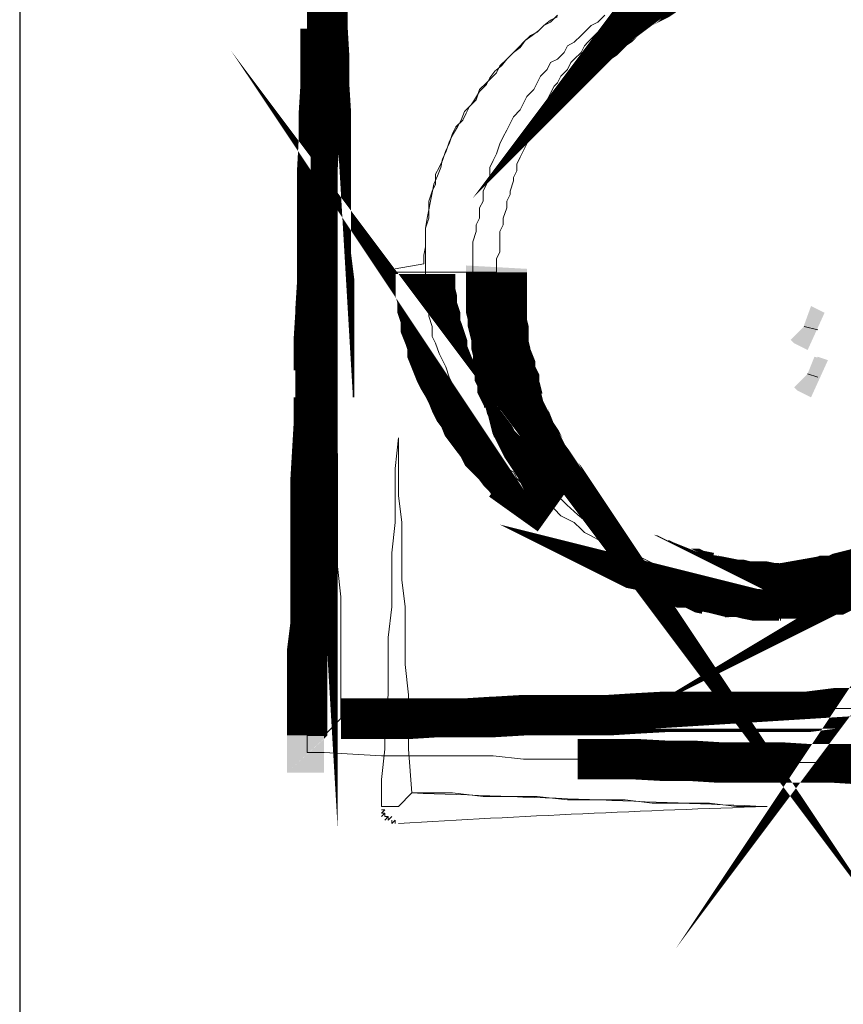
# Model space of a CAD drawing. Header units: millimetres. Extents: x -1413 to 4627, y 0 to 12711.
# Tile 171 of 247: x 3490 to 3594, y 4668 to 4792. Entities that reach past the tile are written whole.
import ezdxf

# ---------------------------------------------------------------- set-up
doc = ezdxf.new("R2010")
doc.units = ezdxf.units.MM
doc.layers.add('PDF_A-TABELKA', color=7, linetype='Continuous')
doc.layers.add('SQ_TAB TEKST', color=8, linetype='Continuous', lineweight=0)

# ---------------------------------------------------------------- blocks, each defined once
blk = doc.blocks.new('tabelka')
at = {"layer": 'PDF_A-TABELKA', "lineweight": 25}
for points in [[(26628.50208058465, -28113.82220847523), (26628.50208058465, -27397.28164136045), (25541.97586470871, -27397.28164136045), (25541.97586470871, -28113.82220847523)], [(25541.97586470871, -27397.28164136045), (25541.97586470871, -28019.86922507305)], [(25599.09415145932, -27705.03838041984), (25599.09415145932, -27705.03838041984)], [(25636.6046681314, -27744.68017644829), (25636.6046681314, -27744.68017644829)]]:
    blk.add_lwpolyline(points, dxfattribs=at)
at = {"layer": 'PDF_A-TABELKA', "lineweight": 0}
for points, format in [([(25580.76514899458, -27666.67535200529, 4.688814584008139, 4.688814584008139, 0), (25580.76514899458, -27670.5116548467, 5.115070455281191, 5.115070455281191, 0), (25580.76514899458, -27673.92170181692, 5.115070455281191, 5.115070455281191, 0), (25580.97827693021, -27677.54487672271, 5.115070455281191, 5.115070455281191, 0), (25580.97827693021, -27681.16805162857, 5.115070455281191, 5.115070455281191, 0), (25581.19140486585, -27684.57809859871, 5.115070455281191, 5.115070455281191, 0), (25581.19140486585, -27687.98814556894, 5.075571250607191, 5.075571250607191, 0), (25581.19140486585, -27691.82444841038, 5.115070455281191, 5.115070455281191, 0), (25581.19140486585, -27695.23449538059, 5.115070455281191, 5.115070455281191, 0), (25581.19140486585, -27699.07079822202, 5.115070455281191, 5.115070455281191, 0), (25581.19140486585, -27702.48084519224, 5.115070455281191, 5.115070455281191, 0), (25581.61766073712, -27705.8908921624, 5.115070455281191, 5.115070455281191, 0), (25581.61766073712, -27709.72719500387, 5.115070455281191, 5.115070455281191, 0), (25581.61766073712, -27713.13724197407, 5.115070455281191, 5.115070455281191, 0), (25581.61766073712, -27716.97354481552, 5.115070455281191, 5.115070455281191, 0), (25581.61766073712, -27720.38359178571, 4.688814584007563, 4.688814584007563, 0), (25581.61766073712, -27723.79363875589, 5.115070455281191, 5.115070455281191, 0), (25581.83078867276, -27727.41681366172, 5.115070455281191, 5.115070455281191, 0), (25582.04391660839, -27731.03998856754, 0, 0, 0), (25582.04391660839, -27734.45003553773, 0, 0, 0), (25582.04391660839, -27738.28633837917, 0, 0, 0), (25582.04391660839, -27741.69638534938, 0, 0, 0), (25582.25704454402, -27745.31956025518, 0, 0, 0), (25582.25704454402, -27748.94273516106, 0, 0, 0), (25582.47017247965, -27752.35278213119, 0, 0, 0), (25582.47017247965, -27755.97595703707, 0, 0, 0), (25582.47017247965, -27760.87789955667, 5.115070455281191, 5.115070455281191, 0), (25587.58524293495, -27760.87789955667, 5.115070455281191, 5.115070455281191, 0), (25590.99528990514, -27760.87789955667, 5.115070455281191, 5.115070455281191, 0), (25594.8315927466, -27760.87789955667, 4.688814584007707, 4.688814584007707, 0), (25598.24163971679, -27760.66477162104, 5.115070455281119, 5.115070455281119, 0), (25601.86481462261, -27760.66477162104, 5.115070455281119, 5.115070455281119, 0), (25605.48798952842, -27760.4516436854, 5.115070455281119, 5.115070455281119, 0), (25608.89803649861, -27760.4516436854, 5.115070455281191, 5.115070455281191, 0), (25612.30808346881, -27760.4516436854, 5.115070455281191, 5.115070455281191, 0), (25616.14438631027, -27760.4516436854, 5.115070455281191, 5.115070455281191, 0), (25619.55443328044, -27760.23851574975, 5.115070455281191, 5.115070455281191, 0), (25623.39073612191, -27760.02538781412, 5.115070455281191, 5.115070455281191, 0), (25626.80078309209, -27760.02538781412, 5.075571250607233, 5.075571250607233, 0), (25630.21083006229, -27760.02538781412, 5.115070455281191, 5.115070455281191, 0), (25633.8340049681, -27760.02538781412, 5.115070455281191, 5.115070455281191, 0), (25637.45717987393, -27760.02538781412, 5.115070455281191, 5.115070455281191, 0), (25641.29348271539, -27760.02538781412, 5.115070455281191, 5.115070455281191, 0), (25644.70352968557, -27759.59913194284, 5.115070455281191, 5.115070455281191, 0), (25648.1135766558, -27759.59913194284, 4.688814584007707, 4.688814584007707, 0), (25651.73675156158, -27759.59913194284, 5.115070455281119, 5.115070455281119, 0)], "xyseb"), ([(25658.76997343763, -27759.59913194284, 5.115070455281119, 5.115070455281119, 0), (25662.60627627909, -27759.59913194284, 0, 0, 0), (25666.01632324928, -27759.3860040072, 0, 0, 0)], "xyseb"), ([(25578.20761376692, -27763.00917891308, 5.115070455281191, 5.115070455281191, 0), (25578.20761376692, -27759.59913194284, 5.115070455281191, 5.115070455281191, 0), (25578.20761376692, -27755.97595703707, 5.115070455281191, 5.115070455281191, 0), (25578.20761376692, -27752.35278213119, 5.075571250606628, 5.075571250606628, 0), (25578.63386963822, -27748.94273516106, 5.115070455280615, 5.115070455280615, 0), (25578.63386963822, -27745.31956025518, 5.115070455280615, 5.115070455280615, 0), (25578.63386963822, -27741.69638534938, 5.115070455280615, 5.115070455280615, 0), (25578.63386963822, -27738.28633837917, 5.115070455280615, 5.115070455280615, 0), (25578.63386963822, -27734.45003553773, 5.115070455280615, 5.115070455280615, 0), (25578.63386963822, -27731.03998856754, 5.115070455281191, 5.115070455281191, 0), (25578.84699757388, -27727.41681366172, 5.115070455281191, 5.115070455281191, 0), (25579.06012550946, -27723.79363875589, 5.115070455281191, 5.115070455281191, 0), (25579.06012550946, -27720.38359178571, 4.688814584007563, 4.688814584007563, 0), (25579.06012550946, -27716.97354481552, 5.115070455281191, 5.115070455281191, 0), (25579.06012550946, -27713.13724197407, 5.115070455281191, 5.115070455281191, 0), (25579.27325344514, -27709.72719500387, 5.115070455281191, 5.115070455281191, 0), (25579.27325344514, -27705.8908921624, 4.688814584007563, 4.688814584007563, 0), (25579.48638138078, -27702.48084519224, 5.115070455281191, 5.115070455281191, 0), (25579.48638138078, -27699.07079822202, 5.115070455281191, 5.115070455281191, 0), (25579.48638138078, -27695.23449538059, 5.115070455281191, 5.115070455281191, 0), (25579.48638138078, -27691.82444841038, 5.115070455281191, 5.115070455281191, 0), (25579.69950931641, -27687.98814556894, 5.115070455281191, 5.115070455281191, 0), (25579.69950931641, -27684.57809859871, 5.115070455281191, 5.115070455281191, 0), (25579.912637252, -27681.16805162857, 5.115070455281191, 5.115070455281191, 0), (25579.912637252, -27677.54487672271, 5.115070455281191, 5.115070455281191, 0), (25579.912637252, -27673.92170181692, 0, 0, 0), (25579.912637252, -27670.5116548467, 0, 0, 0), (25579.912637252, -27666.67535200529, 0, 0, 0)], "xyseb"), ([(25622.53822437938, -27668.59350342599, 7.815724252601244, 7.815724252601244, 0), (25621.89884057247, -27669.01975929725, 7.815724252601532, 7.815724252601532, 0), (25621.04632882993, -27669.44601516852, 7.625096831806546, 7.625096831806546, 0), (25619.98068915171, -27670.08539897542, 7.625096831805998, 7.625096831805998, 0), (25619.34130534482, -27670.72478278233, 7.243841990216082, 7.243841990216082, 0), (25618.48879360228, -27671.36416658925, 7.43446941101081, 7.43446941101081, 0), (25617.84940979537, -27671.79042246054, 7.246349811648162, 7.246349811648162, 0), (25617.21002598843, -27672.42980626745, 7.43446941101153, 7.43446941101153, 0), (25616.57064218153, -27672.85606213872, 7.246349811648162, 7.246349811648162, 0), (25615.71813043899, -27673.7085738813, 7.672605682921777, 7.672605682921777, 0), (25615.07874663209, -27674.13482975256, 7.246349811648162, 7.246349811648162, 0), (25614.43936282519, -27674.77421355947, 0, 0, 0), (25613.79997901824, -27675.626725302, 0, 0, 0), (25613.16059521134, -27676.26610910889, 0, 0, 0), (25612.52121140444, -27676.90549291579, 0, 0, 0), (25611.88182759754, -27677.54487672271, 0, 0, 0), (25611.45557172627, -27678.39738846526, 0, 0, 0), (25611.029315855, -27679.03677227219, 0, 0, 0), (25610.38993204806, -27679.88928401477, 0, 0, 0), (25609.96367617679, -27680.52866782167, 0, 0, 0), (25609.53742030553, -27681.3811795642, 0, 0, 0), (25608.89803649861, -27682.23369130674, 0, 0, 0), (25608.47178062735, -27682.65994717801, 0, 0, 0), (25608.04552475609, -27683.51245892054, 0, 0, 0), (25607.61926888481, -27684.36497066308, 0, 0, 0), (25607.1930130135, -27685.21748240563, 0, 0, 0), (25606.76675714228, -27685.85686621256, 0, 0, 0), (25606.34050127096, -27686.70937795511, 0, 0, 0), (25605.91424539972, -27687.56188969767, 0, 0, 0), (25605.70111746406, -27688.41440144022, 0, 0, 0), (25605.48798952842, -27689.26691318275, 0, 0, 0), (25605.06173365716, -27690.11942492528, 0, 0, 0), (25604.84860572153, -27690.75880873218, 0, 0, 0), (25604.42234985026, -27691.61132047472, 0, 0, 0), (25604.42234985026, -27692.46383221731, 0, 0, 0), (25603.99609397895, -27693.31634395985, 0, 0, 0), (25603.78296604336, -27694.16885570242, 0, 0, 0), (25603.56983810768, -27695.02136744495, 0, 0, 0), (25603.35671017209, -27695.66075125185, 0, 0, 0), (25603.14358223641, -27696.72639093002, 0, 0, 0), (25603.14358223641, -27697.57890267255, 0, 0, 0), (25602.93045430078, -27698.43141441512, 0, 0, 0), (25602.71732636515, -27699.28392615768, 0, 0, 0), (25602.5041984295, -27700.13643790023, 0, 0, 0), (25602.5041984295, -27701.20207757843, 0, 0, 0), (25602.29107049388, -27702.05458932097, 0, 0, 0), (25602.29107049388, -27702.9071010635, 0, 0, 0), (25598.45476765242, -27702.9071010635, 0, 0, 0)], "xyseb"), ([(25674.54144067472, -27705.03838041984, -0.4172873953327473), (25636.6046681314, -27744.68017644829, -0.4142135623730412), (25599.09415145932, -27705.03838041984), (25599.09415145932, -27704.1858686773), (25599.09415145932, -27702.9071010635), (25599.09415145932, -27702.05458932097), (25599.09415145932, -27700.77582170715), (25599.52040733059, -27699.49705409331), (25599.52040733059, -27698.64454235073), (25599.94666320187, -27697.79203060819), (25599.94666320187, -27696.51326299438), (25600.37291907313, -27695.66075125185), (25600.37291907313, -27694.38198363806), (25600.79917494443, -27693.52947189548), (25601.22543081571, -27692.67696015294), (25601.22543081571, -27691.39819253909), (25601.65168668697, -27690.54568079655), (25602.07794255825, -27689.69316905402), (25602.5041984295, -27688.41440144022), (25602.93045430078, -27687.56188969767), (25603.35671017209, -27686.70937795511), (25603.78296604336, -27685.85686621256), (25604.20922191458, -27685.00435447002), (25605.06173365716, -27684.15184272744), (25605.48798952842, -27683.2993309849), (25605.91424539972, -27682.44681924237), (25606.76675714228, -27681.59430749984), (25607.1930130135, -27680.74179575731), (25607.61926888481, -27679.88928401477), (25608.47178062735, -27679.03677227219), (25608.89803649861, -27678.18426052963), (25609.7505482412, -27677.75800465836), (25610.60305998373, -27676.90549291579), (25611.029315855, -27676.05298117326), (25611.88182759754, -27675.626725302), (25612.73433934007, -27674.77421355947), (25613.5868510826, -27673.92170181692), (25614.01310695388, -27673.49544594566), (25614.86561869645, -27673.06919007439), (25615.71813043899, -27672.21667833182)], "xyb"), ([(25639.16220335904, -27741.05700154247, 7.672605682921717, 7.672605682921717, 0), (25639.80158716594, -27744.68017644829, 7.246349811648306, 7.246349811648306, 0), (25640.86722684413, -27744.68017644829, 7.246349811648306, 7.246349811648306, 0), (25641.93286652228, -27744.46704851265, 7.434469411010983, 7.434469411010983, 0), (25642.78537826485, -27744.46704851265, 7.625096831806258, 7.625096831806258, 0), (25643.85101794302, -27744.04079264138, 7.434469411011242, 7.434469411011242, 0), (25644.9166576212, -27744.04079264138, 7.434469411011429, 7.434469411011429, 0), (25645.76916936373, -27743.61453677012, 7.434469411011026, 7.434469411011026, 0), (25646.62168110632, -27743.40140883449, 7.535210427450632, 7.535210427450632, 0), (25647.68732078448, -27743.18828089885, 7.434469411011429, 7.434469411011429, 0), (25648.53983252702, -27742.76202502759, 7.535210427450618, 7.535210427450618, 0), (25649.60547220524, -27742.33576915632, 7.535210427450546, 7.535210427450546, 0), (25650.45798394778, -27742.12264122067, 7.535210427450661, 7.535210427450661, 0)], "xyseb"), ([(25662.39314834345, -27733.1712679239, 7.672605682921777, 7.672605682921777, 0), (25663.03253215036, -27732.31875618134, 0, 0, 0), (25663.45878802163, -27731.67937237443, 0, 0, 0)], "xyseb"), ([(25602.07794255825, -27704.61212454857, 7.672605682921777, 7.672605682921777, 0), (25602.07794255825, -27705.67776422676, 7.672605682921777, 7.672605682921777, 0), (25602.07794255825, -27706.53027596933, 7.672605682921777, 7.672605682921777, 0), (25602.07794255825, -27707.59591564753, 7.672605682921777, 7.672605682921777, 0), (25602.07794255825, -27708.44842739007, 7.672605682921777, 7.672605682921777, 0), (25602.07794255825, -27709.3009391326, 7.672605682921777, 7.672605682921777, 0), (25602.07794255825, -27710.15345087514, 7.246349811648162, 7.246349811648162, 0), (25602.29107049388, -27711.00596261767, 7.672605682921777, 7.672605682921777, 0), (25602.29107049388, -27711.85847436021, 7.246349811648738, 7.246349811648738, 0), (25602.5041984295, -27712.71098610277, 7.246349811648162, 7.246349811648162, 0), (25602.5041984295, -27713.77662578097, 7.243841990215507, 7.243841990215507, 0), (25602.71732636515, -27714.62913752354, 7.246349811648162, 7.246349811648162, 0), (25602.71732636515, -27715.48164926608, 7.625096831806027, 7.625096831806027, 0), (25603.14358223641, -27716.54728894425, 7.625096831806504, 7.625096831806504, 0), (25603.14358223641, -27717.39980068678, 7.625096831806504, 7.625096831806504, 0), (25603.56983810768, -27718.25231242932, 7.815724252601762, 7.815724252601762, 0), (25603.56983810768, -27719.10482417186, 7.625096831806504, 7.625096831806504, 0), (25603.99609397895, -27719.95733591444, 7.535210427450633, 7.535210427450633, 0), (25604.20922191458, -27720.80984765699, 7.243841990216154, 7.243841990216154, 0), (25604.42234985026, -27721.66235939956, 7.053214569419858, 7.053214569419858, 0), (25604.84860572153, -27722.51487114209, 7.535210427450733, 7.535210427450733, 0), (25605.06173365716, -27723.36738288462, 7.625096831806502, 7.625096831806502, 0), (25605.48798952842, -27724.43302256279, 7.233802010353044, 7.233802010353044, 0), (25605.91424539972, -27725.07240636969, 7.625096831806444, 7.625096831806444, 0), (25606.34050127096, -27725.92491811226, 7.625096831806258, 7.625096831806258, 0), (25606.76675714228, -27726.77742985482, 7.434469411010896, 7.434469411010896, 0), (25607.1930130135, -27727.41681366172, 7.246349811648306, 7.246349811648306, 0), (25607.61926888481, -27728.26932540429, 7.243841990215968, 7.243841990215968, 0), (25608.25865269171, -27729.12183714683, 7.246349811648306, 7.246349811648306, 0), (25608.68490856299, -27729.76122095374, 7.672605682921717, 7.672605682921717, 0), (25609.11116443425, -27730.61373269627, 7.672605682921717, 7.672605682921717, 0), (25609.7505482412, -27731.4662444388, 7.672605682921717, 7.672605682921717, 0), (25610.17680411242, -27732.10562824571, 0, 0, 0), (25610.81618791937, -27732.95813998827, 0, 0, 0), (25611.45557172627, -27733.59752379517, 0, 0, 0), (25612.09495553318, -27734.45003553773, 0, 0, 0), (25612.73433934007, -27735.08941934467, 0, 0, 0), (25613.5868510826, -27735.51567521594, 0, 0, 0), (25614.01310695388, -27736.36818695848, 0, 0, 0), (25614.86561869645, -27737.00757076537, 0, 0, 0), (25615.50500250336, -27737.43382663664, 0, 0, 0), (25616.3575142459, -27738.28633837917, 0, 0, 0), (25616.9968980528, -27738.71259425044, 0, 0, 0), (25617.84940979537, -27739.35197805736, 0, 0, 0), (25618.7019215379, -27739.77823392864, 0, 0, 0), (25619.76756121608, -27740.20448979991, 0, 0, 0), (25620.40694502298, -27740.84387360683, 0, 0, 0), (25621.25945676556, -27741.27012947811, 0, 0, 0), (25622.11196850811, -27741.69638534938, 0, 0, 0), (25623.17760818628, -27742.12264122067, 0, 0, 0), (25624.03011992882, -27742.33576915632, 0, 0, 0), (25624.88263167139, -27742.76202502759, 0, 0, 0), (25625.73514341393, -27743.18828089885, 0, 0, 0), (25626.80078309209, -27743.18828089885, 0, 0, 0), (25627.65329483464, -27743.61453677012, 0, 0, 0), (25628.71893451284, -27743.82766470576, 0, 0, 0), (25629.78457419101, -27744.04079264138, 0, 0, 0), (25630.63708593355, -27744.25392057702, 0, 0, 0), (25631.70272561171, -27744.46704851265, 0, 0, 0), (25632.76836528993, -27744.46704851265, 0, 0, 0), (25633.62087703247, -27744.68017644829, 0, 0, 0), (25634.68651671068, -27744.68017644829, 0, 0, 0), (25635.75215638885, -27744.68017644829, 0, 0, 0), (25638.73594748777, -27744.68017644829, 0, 0, 0)], "xyseb"), ([(25663.24566008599, -27738.49946631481, 7.246349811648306, 7.246349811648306, 0), (25662.18002040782, -27739.13885012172, 0, 0, 0), (25661.32750866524, -27739.56510599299, 0, 0, 0)], "xyseb"), ([(25637.67030780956, -27744.89330438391, 7.246349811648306, 7.246349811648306, 0), (25636.81779606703, -27744.89330438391, 7.246349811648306, 7.246349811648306, 0), (25635.75215638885, -27744.89330438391, 7.672605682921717, 7.672605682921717, 0), (25634.68651671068, -27744.68017644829, 7.246349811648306, 7.246349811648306, 0), (25633.62087703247, -27744.68017644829, 7.243841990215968, 7.243841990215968, 0), (25632.76836528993, -27744.46704851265, 7.246349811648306, 7.246349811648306, 0), (25631.70272561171, -27744.46704851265, 7.43446941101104, 7.43446941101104, 0), (25630.63708593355, -27744.25392057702, 7.243841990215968, 7.243841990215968, 0), (25629.78457419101, -27744.04079264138, 7.243841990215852, 7.243841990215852, 0), (25628.71893451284, -27743.82766470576, 7.815724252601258, 7.815724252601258, 0), (25627.65329483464, -27743.61453677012, 7.434469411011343, 7.434469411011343, 0), (25626.80078309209, -27743.18828089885, 7.434469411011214, 7.434469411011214, 0), (25625.73514341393, -27743.18828089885, 7.434469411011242, 7.434469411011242, 0), (25624.88263167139, -27742.76202502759, 7.233802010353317, 7.233802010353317, 0), (25623.81699199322, -27742.33576915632, 7.43446941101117, 7.43446941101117, 0), (25622.96448025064, -27742.12264122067, 7.434469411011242, 7.434469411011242, 0), (25622.11196850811, -27741.69638534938, 7.233802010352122, 7.233802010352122, 0), (25621.25945676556, -27741.27012947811, 7.243841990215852, 7.243841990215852, 0), (25620.1938170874, -27741.05700154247, 7.535210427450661, 7.535210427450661, 0), (25619.34130534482, -27740.6307456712, 0, 0, 0), (25618.48879360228, -27740.41761773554, 0, 0, 0), (25617.6362818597, -27739.77823392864, 0, 0, 0), (25616.78377011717, -27739.35197805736, 0, 0, 0), (25615.93125837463, -27738.92572218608, 0, 0, 0), (25615.07874663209, -27738.49946631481, 0, 0, 0), (25614.22623488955, -27738.07321044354, 0, 0, 0), (25613.37372314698, -27737.22069870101, 0, 0, 0), (25612.52121140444, -27736.79444282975, 0, 0, 0), (25611.66869966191, -27736.36818695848, 0, 0, 0), (25611.029315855, -27735.72880315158, 0, 0, 0), (25610.17680411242, -27735.30254728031, 0, 0, 0), (25609.11116443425, -27734.45003553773, 0, 0, 0), (25608.47178062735, -27734.02377966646, 0, 0, 0), (25607.61926888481, -27733.38439585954, 0, 0, 0), (25606.97988507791, -27732.74501205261, 0, 0, 0)], "xyseb"), ([(25651.73675156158, -27766.84548175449, 5.115070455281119, 5.115070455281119, 0), (25648.1135766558, -27766.63235381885, 5.115070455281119, 5.115070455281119, 0), (25644.70352968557, -27766.63235381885, 4.688814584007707, 4.688814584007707, 0), (25641.29348271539, -27766.41922588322, 5.115070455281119, 5.115070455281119, 0), (25637.45717987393, -27766.41922588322, 5.115070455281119, 5.115070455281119, 0), (25633.8340049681, -27766.41922588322, 5.115070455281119, 5.115070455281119, 0), (25630.21083006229, -27766.41922588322, 5.115070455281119, 5.115070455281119, 0), (25626.80078309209, -27766.20609794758, 5.115070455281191, 5.115070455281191, 0), (25623.39073612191, -27766.20609794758, 5.115070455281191, 5.115070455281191, 0), (25619.55443328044, -27765.99297001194, 5.115070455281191, 5.115070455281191, 0), (25616.14438631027, -27765.99297001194, 5.115070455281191, 5.115070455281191, 0), (25612.30808346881, -27765.99297001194, 0, 0, 0), (25608.89803649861, -27765.99297001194, 0, 0, 0), (25605.48798952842, -27765.99297001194, 0, 0, 0), (25601.86481462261, -27765.56671414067, 0, 0, 0), (25598.24163971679, -27765.56671414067, 0, 0, 0), (25594.8315927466, -27765.56671414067, 0, 0, 0), (25590.99528990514, -27765.56671414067, 0, 0, 0), (25587.58524293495, -27765.56671414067, 0, 0, 0), (25580.33889312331, -27765.35358620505, 0, 0, 0)], "xyseb")]:
    blk.add_lwpolyline(points, format=format, dxfattribs=at)
for points in [[(25580.76514899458, -27670.5116548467), (25580.76514899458, -27673.92170181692), (25580.76514899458, -27677.33174878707), (25580.76514899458, -27681.16805162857), (25581.19140486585, -27684.57809859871), (25581.19140486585, -27687.98814556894), (25581.19140486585, -27691.82444841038), (25581.19140486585, -27695.23449538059), (25581.19140486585, -27699.07079822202), (25581.19140486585, -27702.48084519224), (25581.61766073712, -27705.8908921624), (25581.61766073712, -27709.72719500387), (25581.61766073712, -27713.13724197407), (25581.61766073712, -27716.97354481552), (25581.61766073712, -27720.38359178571), (25581.61766073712, -27723.79363875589), (25582.04391660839, -27727.62994159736), (25582.04391660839, -27731.03998856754), (25582.04391660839, -27734.45003553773), (25582.04391660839, -27738.28633837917), (25582.04391660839, -27741.69638534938), (25582.47017247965, -27745.53268819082), (25582.47017247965, -27748.94273516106), (25582.47017247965, -27752.35278213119), (25582.47017247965, -27755.76282910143), (25582.47017247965, -27760.87789955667), (25580.33889312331, -27763.00917891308), (25578.20761376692, -27763.00917891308), (25578.20761376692, -27759.59913194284), (25578.20761376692, -27755.76282910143), (25578.20761376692, -27752.35278213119), (25578.63386963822, -27748.94273516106), (25578.63386963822, -27745.53268819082), (25578.63386963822, -27741.69638534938), (25578.63386963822, -27738.28633837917), (25578.63386963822, -27734.45003553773), (25578.63386963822, -27731.03998856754), (25579.06012550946, -27727.62994159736), (25579.06012550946, -27723.79363875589), (25579.06012550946, -27720.38359178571), (25579.06012550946, -27716.97354481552), (25579.06012550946, -27713.13724197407), (25579.48638138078, -27709.72719500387), (25579.48638138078, -27705.8908921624), (25579.48638138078, -27702.48084519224), (25579.48638138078, -27699.07079822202), (25579.48638138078, -27695.23449538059), (25579.48638138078, -27691.82444841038), (25579.48638138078, -27687.98814556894), (25579.48638138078, -27684.57809859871), (25579.912637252, -27681.16805162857), (25579.912637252, -27677.33174878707), (25579.912637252, -27673.92170181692), (25579.912637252, -27670.5116548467)], [(25589.29026642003, -27704.1858686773), (25592.91344132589, -27703.54648487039), (25592.91344132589, -27702.48084519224), (25593.12656926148, -27701.41520551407), (25593.12656926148, -27700.13643790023), (25593.12656926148, -27699.07079822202), (25593.33969719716, -27697.79203060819), (25593.55282513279, -27696.72639093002), (25593.76595306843, -27695.66075125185), (25593.97908100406, -27694.59511157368), (25594.19220893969, -27693.52947189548), (25594.61846481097, -27692.46383221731), (25595.04472068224, -27691.39819253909), (25595.25784861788, -27690.33255286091), (25595.68410448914, -27689.48004111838), (25596.11036036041, -27688.20127350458), (25596.53661623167, -27687.34876176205), (25597.17600003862, -27686.28312208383), (25597.60225590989, -27685.43061034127), (25598.02851178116, -27684.36497066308), (25598.88102352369, -27683.51245892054), (25599.30727939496, -27682.87307511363), (25599.94666320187, -27681.80743543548), (25600.79917494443, -27680.95492369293), (25601.22543081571, -27680.1024119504), (25601.86481462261, -27679.24990020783), (25602.71732636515, -27678.61051640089), (25603.35671017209, -27677.75800465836), (25604.20922191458, -27676.90549291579), (25605.06173365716, -27676.26610910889), (25605.70111746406, -27675.41359736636), (25606.5536292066, -27674.77421355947), (25607.40614094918, -27674.13482975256), (25608.04552475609, -27673.49544594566), (25608.89803649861, -27672.85606213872), (25609.7505482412, -27672.42980626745)], [(25616.9968980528, -27672.21667833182), (25616.57064218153, -27673.06919007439), (25615.71813043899, -27673.49544594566), (25614.86561869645, -27674.34795768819), (25614.43936282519, -27674.77421355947), (25613.5868510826, -27675.626725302), (25613.16059521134, -27676.05298117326), (25612.73433934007, -27676.90549291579), (25611.88182759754, -27677.75800465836), (25611.45557172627, -27678.18426052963), (25611.029315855, -27679.03677227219), (25610.17680411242, -27679.88928401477), (25609.7505482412, -27680.74179575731), (25609.32429236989, -27681.16805162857), (25608.89803649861, -27682.0205633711), (25608.47178062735, -27682.87307511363), (25608.04552475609, -27683.72558685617), (25607.61926888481, -27684.57809859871), (25607.1930130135, -27685.00435447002), (25606.76675714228, -27685.85686621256), (25606.34050127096, -27686.70937795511), (25605.91424539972, -27687.56188969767), (25605.91424539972, -27688.41440144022), (25605.48798952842, -27689.26691318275), (25605.06173365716, -27690.11942492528), (25604.63547778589, -27690.97193666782), (25604.63547778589, -27691.82444841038), (25604.20922191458, -27692.67696015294), (25604.20922191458, -27693.10321602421), (25603.78296604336, -27694.38198363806), (25603.78296604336, -27694.80823950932), (25603.35671017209, -27695.66075125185), (25603.35671017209, -27696.51326299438), (25602.93045430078, -27697.79203060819), (25602.93045430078, -27698.64454235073), (25602.5041984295, -27699.49705409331), (25602.5041984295, -27700.34956583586), (25602.5041984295, -27701.20207757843), (25602.5041984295, -27702.05458932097), (25602.07794255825, -27702.9071010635), (25602.07794255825, -27703.75961280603), (25602.07794255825, -27704.61212454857), (25597.38912797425, -27704.61212454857), (25593.12656926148, -27704.61212454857), (25593.12656926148, -27703.75961280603), (25593.12656926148, -27702.48084519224), (25593.12656926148, -27701.20207757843), (25593.12656926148, -27700.34956583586), (25593.12656926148, -27699.07079822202), (25593.55282513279, -27697.79203060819), (25593.55282513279, -27696.93951886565), (25593.55282513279, -27695.66075125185), (25593.97908100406, -27694.38198363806), (25594.40533687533, -27693.52947189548), (25594.40533687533, -27692.25070428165), (25594.8315927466, -27691.39819253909), (25595.25784861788, -27690.54568079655), (25595.68410448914, -27689.26691318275), (25596.11036036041, -27688.41440144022), (25596.53661623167, -27687.13563382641), (25596.96287210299, -27686.28312208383), (25597.81538384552, -27685.43061034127), (25598.24163971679, -27684.57809859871), (25598.66789558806, -27683.72558685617), (25599.52040733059, -27682.87307511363), (25599.94666320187, -27681.59430749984), (25600.79917494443, -27680.74179575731), (25601.22543081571, -27680.31553988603), (25602.07794255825, -27679.46302814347), (25602.5041984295, -27678.61051640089), (25603.35671017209, -27677.75800465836), (25604.20922191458, -27676.90549291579), (25605.06173365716, -27676.05298117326), (25605.48798952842, -27675.626725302), (25606.34050127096, -27674.77421355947), (25607.1930130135, -27674.34795768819), (25608.04552475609, -27673.49544594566), (25608.89803649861, -27673.06919007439), (25609.7505482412, -27672.21667833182)], [(25596.96287210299, -27704.61212454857), (25589.29026642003, -27704.61212454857), (25596.96287210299, -27704.61212454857)], [(25645.98229729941, -27744.25392057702), (25645.12978555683, -27744.68017644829), (25643.85101794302, -27744.68017644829), (25642.99850620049, -27744.68017644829), (25641.71973858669, -27744.68017644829), (25640.86722684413, -27744.68017644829), (25640.01471510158, -27744.68017644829), (25638.73594748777, -27744.68017644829), (25637.88343574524, -27744.68017644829), (25637.88343574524, -27745.10643231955), (25637.45717987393, -27744.68017644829), (25637.88343574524, -27744.68017644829), (25638.73594748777, -27744.68017644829), (25640.01471510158, -27744.68017644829), (25640.86722684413, -27744.68017644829), (25641.71973858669, -27744.68017644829), (25642.99850620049, -27744.25392057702), (25643.85101794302, -27744.25392057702), (25644.70352968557, -27743.82766470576), (25645.98229729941, -27743.82766470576)], [(25642.57225032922, -27711.85847436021), (25640.86722684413, -27711.43221848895), (25642.57225032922, -27711.85847436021)], [(25642.57225032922, -27717.82605655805), (25641.29348271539, -27717.39980068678), (25642.57225032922, -27717.82605655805)], [(25637.88343574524, -27748.51647928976), (25637.88343574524, -27741.27012947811)], [(25648.1135766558, -27766.41922588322), (25644.70352968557, -27766.41922588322), (25641.29348271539, -27766.41922588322), (25637.45717987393, -27766.41922588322), (25634.04713290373, -27766.41922588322), (25630.21083006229, -27766.41922588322), (25626.80078309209, -27766.41922588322), (25623.39073612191, -27766.41922588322), (25619.55443328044, -27765.99297001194), (25616.14438631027, -27765.99297001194), (25612.30808346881, -27765.99297001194), (25608.89803649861, -27765.99297001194), (25605.48798952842, -27765.99297001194), (25601.65168668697, -27765.56671414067), (25598.24163971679, -27765.56671414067), (25594.8315927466, -27765.56671414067), (25590.99528990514, -27765.56671414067), (25587.58524293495, -27765.56671414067), (25580.33889312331, -27765.14045826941), (25578.20761376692, -27765.14045826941), (25578.20761376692, -27763.00917891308), (25580.33889312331, -27763.00917891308), (25582.47017247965, -27760.87789955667), (25587.58524293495, -27760.87789955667), (25590.99528990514, -27760.87789955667), (25594.8315927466, -27760.87789955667), (25598.24163971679, -27760.4516436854), (25601.65168668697, -27760.4516436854), (25605.48798952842, -27760.4516436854), (25608.89803649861, -27760.4516436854), (25612.30808346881, -27760.4516436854), (25616.14438631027, -27760.4516436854), (25619.55443328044, -27760.4516436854), (25623.39073612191, -27760.02538781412), (25626.80078309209, -27760.02538781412), (25630.21083006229, -27760.02538781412), (25634.04713290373, -27760.02538781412), (25637.45717987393, -27760.02538781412), (25641.29348271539, -27760.02538781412), (25644.70352968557, -27759.59913194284), (25648.1135766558, -27759.59913194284)], [(25589.29026642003, -27774.09183156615), (25589.29026642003, -27773.66557569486), (25589.29026642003, -27774.09183156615)], [(25589.29026642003, -27774.09183156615), (25589.29026642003, -27773.66557569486), (25589.29026642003, -27774.09183156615)]]:
    blk.add_lwpolyline(points, dxfattribs=at)
at = {"layer": 'PDF_A-TABELKA', "lineweight": 0, "const_width": 7.535210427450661}
blk.add_lwpolyline([(25604.20922191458, -27735.08941934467), (25606.34050127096, -27732.10562824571), (25605.48798952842, -27731.25311650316), (25604.63547778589, -27730.61373269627), (25603.99609397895, -27729.76122095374), (25603.35671017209, -27729.12183714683), (25602.71732636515, -27728.26932540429), (25602.07794255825, -27727.62994159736), (25601.22543081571, -27726.77742985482), (25600.79917494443, -27725.92491811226), (25600.15979113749, -27725.07240636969), (25599.52040733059, -27724.21989462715), (25598.88102352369, -27723.36738288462), (25598.45476765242, -27722.30174320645), (25597.81538384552, -27721.44923146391), (25597.38912797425, -27720.59671972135), (25596.96287210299, -27719.53108004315), (25596.53661623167, -27718.67856830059), (25595.89723242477, -27717.61292862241), (25595.4709765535, -27716.76041687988), (25595.04472068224, -27715.69477720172), (25594.61846481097, -27714.62913752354), (25594.61846481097, -27713.77662578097), (25594.19220893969, -27712.49785816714), (25593.76595306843, -27711.43221848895), (25593.76595306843, -27710.36657881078), (25593.33969719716, -27709.08781119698), (25593.33969719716, -27708.02217151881), (25593.12656926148, -27707.16965977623), (25593.12656926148, -27704.8252524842)], dxfattribs=at)
at = {"layer": 'PDF_A-TABELKA', "lineweight": 0}
for points in [[(25637.88343574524, -27744.68017644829), (25636.6046681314, -27744.68017644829), (25635.75215638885, -27744.68017644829), (25634.89964464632, -27744.68017644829), (25633.62087703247, -27744.68017644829), (25632.76836528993, -27744.68017644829), (25631.48959767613, -27744.25392057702), (25630.63708593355, -27744.25392057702), (25629.78457419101, -27744.25392057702), (25628.93206244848, -27743.82766470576), (25627.65329483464, -27743.40140883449), (25626.80078309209, -27743.40140883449), (25625.94827134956, -27742.97515296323), (25625.09575960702, -27742.97515296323), (25623.81699199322, -27742.54889709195), (25622.96448025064, -27742.12264122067), (25622.11196850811, -27741.69638534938), (25621.25945676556, -27741.27012947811), (25620.40694502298, -27740.84387360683), (25619.55443328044, -27740.84387360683), (25618.7019215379, -27740.41761773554), (25617.84940979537, -27739.99136186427), (25616.57064218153, -27739.56510599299), (25615.71813043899, -27738.71259425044), (25614.86561869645, -27738.28633837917), (25614.01310695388, -27737.8600825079), (25613.16059521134, -27737.43382663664), (25612.73433934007, -27737.00757076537), (25611.88182759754, -27736.15505902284), (25611.029315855, -27735.72880315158), (25610.17680411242, -27735.30254728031), (25609.32429236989, -27734.45003553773), (25608.47178062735, -27734.02377966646), (25607.61926888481, -27733.1712679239), (25606.76675714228, -27732.74501205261), (25606.34050127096, -27731.89250031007), (25605.48798952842, -27731.4662444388), (25604.63547778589, -27730.61373269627), (25604.20922191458, -27729.76122095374), (25603.35671017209, -27729.33496508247), (25602.5041984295, -27728.48245333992), (25602.07794255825, -27727.62994159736), (25601.22543081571, -27726.77742985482), (25600.79917494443, -27725.92491811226), (25599.94666320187, -27725.07240636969), (25599.52040733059, -27724.21989462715), (25599.09415145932, -27723.36738288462), (25598.24163971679, -27722.51487114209), (25597.81538384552, -27721.66235939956), (25597.38912797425, -27720.80984765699), (25596.96287210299, -27719.53108004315), (25596.53661623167, -27718.67856830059), (25596.11036036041, -27717.82605655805), (25595.68410448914, -27716.54728894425), (25595.25784861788, -27715.69477720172), (25594.8315927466, -27714.84226545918), (25594.40533687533, -27713.56349784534), (25593.97908100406, -27712.71098610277), (25593.97908100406, -27711.43221848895), (25593.55282513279, -27710.15345087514), (25593.55282513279, -27709.3009391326), (25593.12656926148, -27708.02217151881), (25593.12656926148, -27707.16965977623), (25593.12656926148, -27704.61212454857), (25592.70031339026, -27704.61212454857), (25593.12656926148, -27704.61212454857), (25597.38912797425, -27704.61212454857), (25602.07794255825, -27704.61212454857), (25602.07794255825, -27705.46463629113), (25602.07794255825, -27706.74340390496), (25602.07794255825, -27707.59591564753), (25602.07794255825, -27708.44842739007), (25602.07794255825, -27709.3009391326), (25602.07794255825, -27710.15345087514), (25602.07794255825, -27711.00596261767), (25602.5041984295, -27711.85847436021), (25602.5041984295, -27712.71098610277), (25602.5041984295, -27713.56349784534), (25602.5041984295, -27714.84226545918), (25602.93045430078, -27715.69477720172), (25602.93045430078, -27716.54728894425), (25603.35671017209, -27717.39980068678), (25603.35671017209, -27718.25231242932), (25603.78296604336, -27719.10482417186), (25603.78296604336, -27719.95733591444), (25604.20922191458, -27720.80984765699), (25604.63547778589, -27721.66235939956), (25604.63547778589, -27722.51487114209), (25605.06173365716, -27723.36738288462), (25605.48798952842, -27724.21989462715), (25605.91424539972, -27725.07240636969), (25606.34050127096, -27725.92491811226), (25606.76675714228, -27726.77742985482), (25607.1930130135, -27727.62994159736), (25607.61926888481, -27728.48245333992), (25608.04552475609, -27729.33496508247), (25608.47178062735, -27729.76122095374), (25609.32429236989, -27730.61373269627), (25609.7505482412, -27731.4662444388), (25610.17680411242, -27732.31875618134), (25611.029315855, -27732.74501205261), (25611.45557172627, -27733.59752379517), (25612.30808346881, -27734.45003553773), (25612.73433934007, -27734.876291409), (25613.5868510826, -27735.72880315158), (25614.01310695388, -27736.15505902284), (25614.86561869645, -27737.00757076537), (25615.71813043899, -27737.43382663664), (25616.57064218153, -27738.28633837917), (25616.9968980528, -27738.71259425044), (25617.84940979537, -27739.13885012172), (25618.7019215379, -27739.56510599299), (25619.55443328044, -27740.41761773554), (25620.40694502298, -27740.84387360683), (25621.25945676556, -27741.27012947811), (25622.11196850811, -27741.69638534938), (25622.96448025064, -27742.12264122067), (25623.81699199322, -27742.54889709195), (25625.09575960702, -27742.54889709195), (25625.94827134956, -27742.97515296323), (25626.80078309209, -27743.40140883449), (25627.65329483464, -27743.40140883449), (25628.93206244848, -27743.82766470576), (25629.78457419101, -27744.25392057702), (25630.63708593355, -27744.25392057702), (25631.48959767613, -27744.25392057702), (25632.76836528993, -27744.68017644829), (25633.62087703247, -27744.68017644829), (25634.89964464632, -27744.68017644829), (25635.75215638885, -27744.68017644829), (25638.73594748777, -27744.68017644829)], [(25589.7165222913, -27771.96055220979), (25587.58524293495, -27771.96055220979), (25587.58524293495, -27768.55050523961), (25588.01149880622, -27764.71420239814), (25588.01149880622, -27761.30415542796), (25588.43775467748, -27757.89410845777), (25588.43775467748, -27754.0578056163), (25588.43775467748, -27750.64775864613), (25588.86401054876, -27746.81145580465), (25588.86401054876, -27743.40140883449), (25588.86401054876, -27739.99136186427), (25589.29026642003, -27736.15505902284), (25589.29026642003, -27732.74501205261), (25589.29026642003, -27729.33496508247), (25589.7165222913, -27725.49866224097), (25589.7165222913, -27729.33496508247), (25589.7165222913, -27732.74501205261), (25590.14277816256, -27736.15505902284), (25590.14277816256, -27739.99136186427), (25590.14277816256, -27743.40140883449), (25590.56903403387, -27746.81145580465), (25590.56903403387, -27750.64775864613), (25590.56903403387, -27754.0578056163), (25590.99528990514, -27757.89410845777), (25590.99528990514, -27761.30415542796), (25590.99528990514, -27764.71420239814), (25591.42154577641, -27770.25552872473)], [(25588.01149880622, -27772.38680808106), (25587.58524293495, -27772.38680808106), (25588.01149880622, -27772.38680808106), (25587.58524293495, -27772.81306395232), (25588.01149880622, -27772.81306395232), (25587.58524293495, -27772.81306395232), (25588.01149880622, -27772.38680808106), (25587.58524293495, -27772.38680808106)], [(25587.58524293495, -27773.23931982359), (25588.01149880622, -27772.81306395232), (25588.01149880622, -27773.23931982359), (25588.43775467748, -27773.23931982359), (25588.01149880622, -27773.23931982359), (25588.01149880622, -27772.81306395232)], [(25588.01149880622, -27773.66557569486), (25588.43775467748, -27773.23931982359), (25588.43775467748, -27773.66557569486), (25588.86401054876, -27773.23931982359), (25588.43775467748, -27773.66557569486), (25588.43775467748, -27773.23931982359)], [(25588.86401054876, -27773.66557569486), (25588.86401054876, -27774.09183156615), (25589.29026642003, -27773.66557569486), (25588.86401054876, -27774.09183156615)]]:
    blk.add_lwpolyline(points, close=True, dxfattribs=at)
blk.add_lwpolyline([(25591.42154577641, -27770.25552872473), (25590.99528990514, -27764.71420239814), (25590.99528990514, -27761.30415542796), (25590.99528990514, -27757.89410845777), (25590.56903403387, -27754.0578056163), (25590.56903403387, -27750.64775864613), (25590.56903403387, -27746.81145580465), (25590.14277816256, -27743.40140883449), (25590.14277816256, -27739.99136186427), (25590.14277816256, -27736.15505902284), (25589.7165222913, -27732.74501205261), (25589.7165222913, -27729.33496508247), (25589.7165222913, -27725.49866224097), (25589.29026642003, -27729.33496508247), (25589.29026642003, -27732.74501205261), (25589.29026642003, -27736.15505902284), (25588.86401054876, -27739.99136186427), (25588.86401054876, -27743.40140883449), (25588.86401054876, -27746.81145580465), (25588.43775467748, -27750.64775864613), (25588.43775467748, -27754.0578056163), (25588.43775467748, -27757.89410845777), (25588.01149880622, -27761.30415542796), (25588.01149880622, -27764.71420239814), (25587.58524293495, -27768.55050523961), (25587.58524293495, -27771.96055220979), (25588.01149880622, -27771.96055220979), (25587.58524293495, -27771.96055220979), (25589.7165222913, -27771.96055220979), (25591.42154577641, -27770.25552872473), (25596.53661623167, -27770.25552872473), (25600.37291907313, -27770.681784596), (25603.78296604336, -27770.681784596), (25607.1930130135, -27770.681784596), (25611.029315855, -27771.10804046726), (25614.43936282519, -27771.10804046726), (25618.27566566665, -27771.10804046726), (25621.68571263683, -27771.53429633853), (25625.09575960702, -27771.53429633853), (25628.93206244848, -27771.53429633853), (25632.34210941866, -27771.96055220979), (25636.17841226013, -27771.96055220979, 0.006241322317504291), (25589.7165222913, -27774.09183156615, -0.006241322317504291), (25636.17841226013, -27771.96055220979, 0.001087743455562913)], format="xyb", close=True, dxfattribs=at)
at = {"layer": 'PDF_A-TABELKA', "transparency": 33554559}
for points in [[(25605.91424539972, -27704.1858686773), (25598.24163971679, -27703.75961280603), (25605.91424539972, -27705.03838041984)], [(25598.24163971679, -27703.75961280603), (25605.91424539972, -27705.03838041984), (25598.24163971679, -27704.61212454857)], [(25643.42476207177, -27709.72719500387), (25639.58845923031, -27713.56349784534), (25642.14599445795, -27709.3009391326)], [(25641.29348271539, -27714.41600958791), (25643.42476207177, -27709.72719500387), (25639.58845923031, -27713.56349784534)], [(25641.71973858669, -27708.87468326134), (25640.01471510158, -27713.56349784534), (25643.42476207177, -27709.72719500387)], [(25640.01471510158, -27713.56349784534), (25643.42476207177, -27709.72719500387), (25641.29348271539, -27714.41600958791)], [(25640.86722684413, -27711.43221848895), (25642.57225032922, -27709.72719500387), (25642.14599445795, -27709.3009391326)], [(25640.86722684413, -27711.43221848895), (25639.58845923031, -27713.56349784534), (25639.16220335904, -27713.13724197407)], [(25642.57225032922, -27711.85847436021), (25640.86722684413, -27711.43221848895), (25640.86722684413, -27711.43221848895)], [(25643.85101794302, -27715.69477720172), (25640.01471510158, -27719.53108004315), (25642.57225032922, -27715.26852133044)], [(25641.71973858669, -27720.38359178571), (25643.85101794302, -27715.69477720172), (25640.01471510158, -27719.53108004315)], [(25642.14599445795, -27715.26852133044), (25640.44097097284, -27719.53108004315), (25643.85101794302, -27715.69477720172)], [(25640.44097097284, -27719.53108004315), (25643.85101794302, -27715.69477720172), (25641.71973858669, -27720.38359178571)], [(25641.29348271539, -27717.39980068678), (25642.99850620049, -27715.69477720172), (25642.57225032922, -27715.26852133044)], [(25641.29348271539, -27717.39980068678), (25640.01471510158, -27719.53108004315), (25639.58845923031, -27719.10482417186)], [(25642.57225032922, -27717.82605655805), (25641.29348271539, -27717.39980068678), (25641.29348271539, -27717.39980068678)], [(25575.65007853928, -27767.69799349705), (25575.65007853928, -27763.00917891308), (25580.76514899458, -27763.00917891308)], [(25580.33889312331, -27763.43543478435), (25580.76514899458, -27763.00917891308), (25580.33889312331, -27763.00917891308)], [(25580.33889312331, -27763.43543478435), (25580.33889312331, -27767.69799349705), (25575.65007853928, -27767.69799349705)]]:
    blk.add_solid(points, dxfattribs=at)

msp = doc.modelspace()

# ---------------------------------------------------------------- block references
at = {"layer": 'SQ_TAB TEKST', "lineweight": 35}
msp.add_blockref('tabelka', (-22051.74440705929, 32464.9063958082), dxfattribs=at)

doc.saveas('drawing.dxf')
